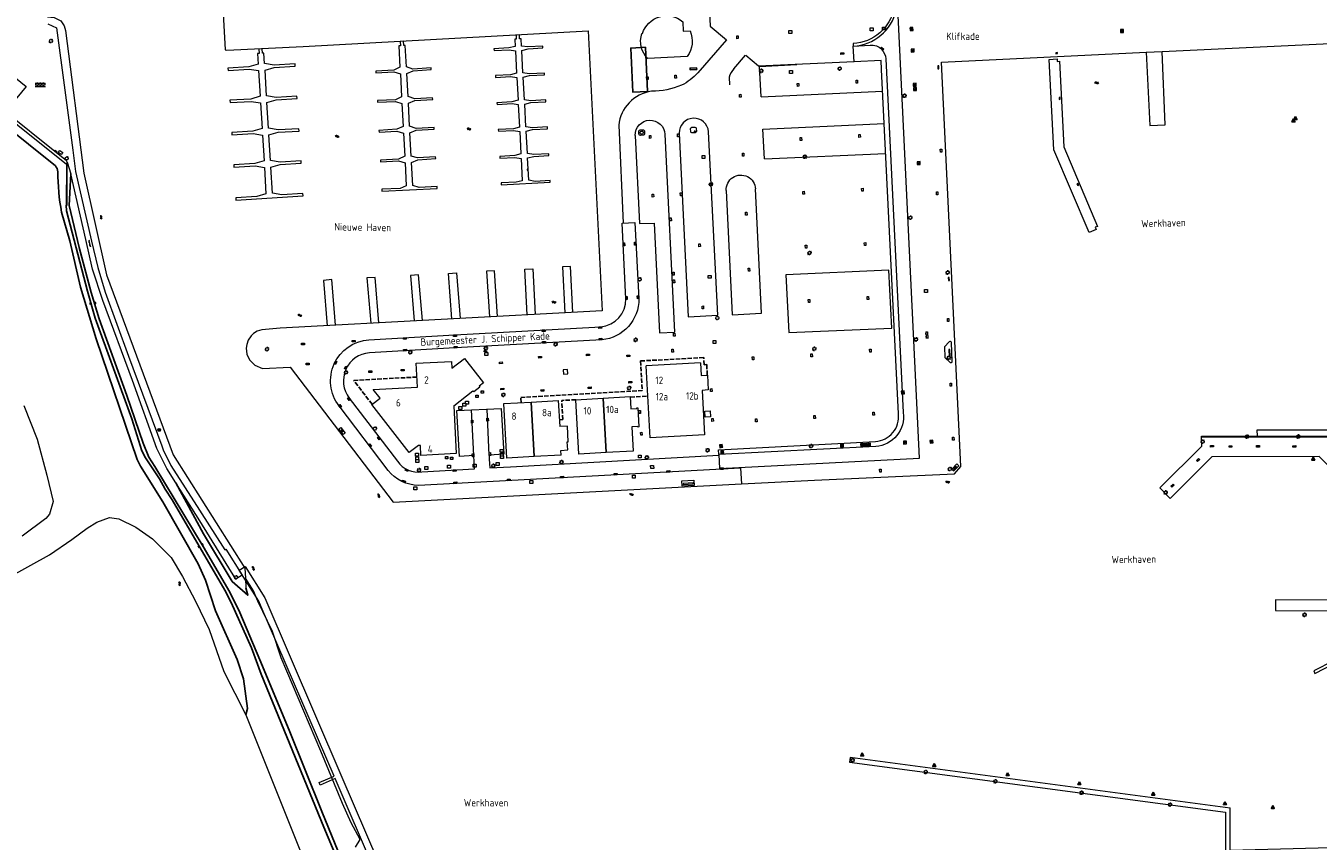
# Model space of a CAD drawing. Extents: x 168769 to 512904, y 516715 to 1559940.
# Tile 51 of 186: x 169092 to 169532, y 518942 to 519219. Entities that reach past the tile are written whole.
import ezdxf

# ---------------------------------------------------------------- set-up
doc = ezdxf.new("R2010")
doc.units = 0
doc.header["$MEASUREMENT"] = 0
doc.linetypes.add('OVERBOUW', pattern=[2, 1.5, -0.5])
doc.layers.get('0').update_dxf_attribs({"linetype": 'CONTINUOUS'})
for name, color, linetype, lineweight in [('+Overig_opstal_BWT', 4, 'CONTINUOUS', 0), ('B01_HOOFDGEBOUW', 10, 'CONTINUOUS', 0), ('B02_bijgebouw', 12, 'CONTINUOUS', 0), ('B04_KUNSTWERK', 32, 'CONTINUOUS', 0), ('B07_scheidingsmuur', 14, 'CONTINUOUS', 25), ('B51_Luifel', 7, 'OVERBOUW', 25), ('Q04_wegmarkering', 7, 'CONTINUOUS', 0), ('Q07_KADEMUUR', 7, 'CONTINUOUS', 0), ('Q10_steiger', 7, 'CONTINUOUS', 0), ('Q12_afval_apart_plaats', 7, 'CONTINUOUS', 0), ('Q21_LANTAARNPAAL', 7, 'CONTINUOUS', 18), ('Q23_kolk', 7, 'CONTINUOUS', 18), ('Q28_rioolput', 7, 'CONTINUOUS', 18), ('Q39_overig_puntvormig_object', 7, 'CONTINUOUS', 18), ('Q723_RIOOLPUT_DWA', 32, 'CONTINUOUS', 18), ('Q92_BRANDKRAAN', 7, 'CONTINUOUS', 0), ('Q96_STRAATKOLK', 7, 'CONTINUOUS', 0), ('S02_symb_open_verh', 7, 'CONTINUOUS', 13), ('T03_HEK', 34, 'CONTINUOUS', 0), ('V00_kant_verharding', 252, 'CONTINUOUS', 0), ('V02_Kant_open_verh', 253, 'CONTINUOUS', 0), ('W00_KANT_WATER', 140, 'CONTINUOUS', 0)]:
    doc.layers.add(name, color=color, linetype=linetype, lineweight=lineweight)
for name, color, linetype in [('Q32_DUCDALF', 7, 'CONTINUOUS'), ('Q70_schakel_verdeelkast', 32, 'CONTINUOUS'), ('S04_Talud', 7, 'CONTINUOUS'), ('S05_Water', 132, 'CONTINUOUS'), ('T20_TALUD', 34, 'CONTINUOUS'), ('VERVALLEN-oud', 5, 'CONTINUOUS'), ('Z02_Huisnummer', 253, 'CONTINUOUS'), ('Z06_STRAATNAAM', 7, 'CONTINUOUS'), ('Z07_WATERLOOPNAAM', 7, 'CONTINUOUS')]:
    doc.layers.add(name, color=color, linetype=linetype)
doc.styles.add('ISOCP', font='isocp.shx', dxfattribs={"height": 1.8})

# ---------------------------------------------------------------- blocks, each defined once
blk = doc.blocks.new('Q21')
at = {"color": 0}
for points in [[(-1.5, 0), (-1, 0)], [(-1.06, 1.06), (-0.71, 0.71)], [(0, 1.5), (0, 1)], [(1.06, 1.06), (0.71, 0.71)], [(1.5, 0), (1, 0)], [(-1.06, -1.06), (-0.71, -0.71)], [(0, -1.5), (0, -1)], [(1.06, -1.06), (0.71, -0.71)]]:
    blk.add_lwpolyline(points, dxfattribs=at)
blk.add_circle((0, 0), 1, dxfattribs=at)
blk = doc.blocks.new('Q28')
at = {"color": 0}
blk.add_lwpolyline([(1, 1), (1, -1), (-1, -1), (-1, 1)], close=True, dxfattribs=at)
blk = doc.blocks.new('Q23')
at = {"color": 0}
blk.add_lwpolyline([(0.99, -0.5), (-0.99, -0.5), (-0.99, 0.5), (0.99, 0.5), (0.99, -0.5)], dxfattribs=at)
blk = doc.blocks.new('Q96')
for p, q in [((-1, 0.88), (1, 0.88)), ((-1, 0.75), (1, 0.75)), ((-1, 0.63), (1, 0.63)), ((-1, 0.5), (1, 0.5)), ((-1, 0.38), (1, 0.38)), ((-1, 0.25), (1, 0.25)), ((-1, 0.12), (1, 0.12))]:
    blk.add_line(p, q)
at = {"color": 0}
blk.add_lwpolyline([(1, 1), (1, 0), (-1, 0), (-1, 1), (1, 1)], dxfattribs=at)
blk = doc.blocks.new('Q92')
at = {"color": 0}
blk.add_ellipse((0, 0), major_axis=(-0.991, 0), ratio=0.499983, start_param=1.570796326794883, end_param=7.853981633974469, dxfattribs=at)
blk = doc.blocks.new('S05')
at = {"color": 0}
for p, q in [((0.08, 0.3), (0.38, 0.59)), ((0.11, -0.19), (0.41, 0.09)), ((0.38, 0.59), (0.68, 0.71)), ((0.41, 0.09), (0.71, 0.21)), ((0.68, 0.71), (1.01, 0.62)), ((0.71, 0.21), (1.02, 0.12)), ((1.01, 0.62), (1.33, 0.37)), ((1.02, 0.12), (1.36, -0.12)), ((1.33, 0.37), (1.66, 0.13)), ((1.66, 0.13), (1.97, 0.04)), ((1.97, 0.04), (2.28, 0.16)), ((2.28, 0.16), (2.58, 0.44)), ((1.36, -0.12), (1.68, -0.37)), ((1.68, -0.37), (2, -0.46)), ((2, -0.46), (2.31, -0.33)), ((2.31, -0.33), (2.61, -0.05))]:
    blk.add_line(p, q, dxfattribs=at)
blk = doc.blocks.new('S04')
at = {"color": 0}
for p, q in [((0, 0.5), (0.5, 0.5)), ((0, 0.25), (1, 0.25)), ((0, 0), (0.5, 0)), ((0, -0.25), (1, -0.25)), ((0, -0.5), (0.5, -0.5))]:
    blk.add_line(p, q, dxfattribs=at)
blk = doc.blocks.new('S026')
for p, q in [((0, 0), (4.4, 0)), ((0.2, 0.5), (0.2, 0)), ((1.2, 0), (1.2, -0.5)), ((2.2, 0.5), (2.2, 0)), ((3.2, 0), (3.2, -0.5)), ((4.2, 0.5), (4.2, 0))]:
    blk.add_line(p, q)
blk = doc.blocks.new('S022')
at = {"color": 0}
for p, q in [((0.01, 1.15), (0.31, 1.15)), ((0.31, -2.3), (0.31, 2.3)), ((0.31, 2.1), (1.51, 2.1)), ((0.31, 0), (1.51, 0)), ((1.51, -2.3), (1.51, 2.3)), ((1.51, 1.05), (1.81, 1.05)), ((0.01, -1.15), (0.31, -1.15)), ((0.31, -2.1), (1.51, -2.1)), ((1.51, -1.05), (1.81, -1.05))]:
    blk.add_line(p, q, dxfattribs=at)
blk = doc.blocks.new('Q32')
at = {"color": 0}
blk.add_line((0, 1), (0, -1), dxfattribs=at)
blk.add_lwpolyline([(0, 1), (1, -1), (-1, -1)], close=True, dxfattribs=at)
blk = doc.blocks.new('S024')
at = {"color": 0}
for p, q in [((0, 1.2), (6.7, 1.2)), ((0, 0), (6.7, 0)), ((0.2, 1.2), (0.2, 0)), ((1.25, 1.5), (1.25, 1.2)), ((1.25, 0), (1.25, -1.2)), ((2.3, 1.2), (2.3, 0)), ((3.35, 1.5), (3.35, 1.2)), ((3.35, 0), (3.35, -1.2)), ((4.4, 1.2), (4.4, 0)), ((5.45, 1.5), (5.45, 1.2)), ((5.45, 0), (5.45, -1.2)), ((6.5, 1.2), (6.5, 0)), ((0, -1.2), (6.7, -1.2)), ((0.2, -1.2), (0.2, -1.5)), ((2.3, -1.2), (2.3, -1.5)), ((4.4, -1.2), (4.4, -1.5)), ((6.5, -1.2), (6.5, -1.5))]:
    blk.add_line(p, q, dxfattribs=at)
blk = doc.blocks.new('Q12')
at = {"color": 0}
for points in [[(-0.8, -0.8), (-0.8, 0.8)], [(-0.8, 0.8), (0.8, 0.8)], [(-0.8, -0.8), (-0.8, 0.8)], [(-0.8, 0.8), (0.8, 0.8)], [(0.8, 0.8), (0.8, -0.8)], [(0.8, 0.8), (0.8, -0.8)], [(0.8, -0.8), (-0.8, -0.8)], [(0.8, -0.8), (-0.8, -0.8)]]:
    blk.add_lwpolyline(points, dxfattribs=at)
blk.add_circle((0, 0), 0.8, dxfattribs=at)
blk = doc.blocks.new('Q39')
at = {"color": 0}
blk.add_lwpolyline([(-0.8, -0.6), (0.8, -0.6), (0, 1)], close=True, dxfattribs=at)
blk.add_circle((0, 0), 1, dxfattribs=at)
blk = doc.blocks.new('Q723')
for points in [[(-1, 1), (1, -1)], [(-1, -1), (1, 1)], [(-1, -1), (1, -1), (1, 1), (-1, 1), (-1, -1)], [(0.8, 0.8), (-0.8, 0.8)], [(0.6, 0.6), (-0.6, 0.6)], [(0.4, 0.4), (-0.4, 0.4)], [(0.2, 0.2), (-0.2, 0.2)], [(0.8, -0.8), (-0.8, -0.8)], [(0.6, -0.6), (-0.6, -0.6)], [(0.4, -0.4), (-0.4, -0.4)], [(0.2, -0.2), (-0.2, -0.2)]]:
    blk.add_lwpolyline(points)

msp = doc.modelspace()

# ---------------------------------------------------------------- linework, layer by layer
at = {"layer": '+Overig_opstal_BWT'}
for points in [[(169442.7, 519210.34), (169442.73, 519209.99), (169443.34, 519210.03), (169443.32, 519210.38), (169442.7, 519210.34)], [(169402.62, 519204.83), (169402.97, 519204.85), (169402.94, 519205.87), (169402.59, 519205.85), (169402.62, 519204.83)], [(169443.86, 519194.45), (169444.21, 519194.48), (169444.16, 519195.1), (169443.81, 519195.07), (169443.86, 519194.45)], [(169102.17, 519176.89), (169102.42, 519177.21), (169103.04, 519176.75), (169102.8, 519176.43), (169102.17, 519176.89)], [(169103.47, 519176.37), (169104, 519177.11), (169104.97, 519176.41), (169104.42, 519175.67), (169103.47, 519176.37)], [(169450.19, 519165.2), (169450.5, 519165.36), (169450.22, 519165.89), (169449.91, 519165.73), (169450.19, 519165.2)], [(169406.19, 519132.86), (169406.54, 519132.88), (169406.48, 519133.9), (169406.13, 519133.88), (169406.19, 519132.86)], [(169406.47, 519106.98), (169406.82, 519107), (169406.71, 519109.39), (169406.36, 519109.37), (169406.47, 519106.98)], [(169275.18, 519102.49), (169275.24, 519101.01), (169276.73, 519101.06), (169276.67, 519102.54), (169275.18, 519102.49)], [(169199.99, 519082.12), (169199.67, 519081.88), (169200.05, 519081.36), (169200.38, 519081.6), (169199.99, 519082.12)], [(169407.94, 519068.81), (169408.19, 519068.57), (169408.95, 519069.39), (169408.69, 519069.63), (169407.94, 519068.81)], [(169315.98, 519063.82), (169315.99, 519063.47), (169319.37, 519063.61), (169319.35, 519063.97), (169315.98, 519063.82)]]:
    msp.add_lwpolyline(points, dxfattribs=at)
at = {"layer": 'B01_HOOFDGEBOUW'}
msp.add_lwpolyline([(169303.97, 519208.32, -0.283531), (169301.94, 519216.82), (169302.16, 519216.84, -0.538622), (169315.88, 519220.89), (169316.03, 519217.63), (169318.38, 519217.77, -0.26407), (169317.35, 519209.08), (169303.97, 519208.32)], format="xyb", dxfattribs=at)
msp.add_lwpolyline([(169084.72, 519205.17), (169092.53, 519198.88), (169086.25, 519191.08), (169078.44, 519197.35)], close=True, dxfattribs=at)
for points in [[(169210.61, 519095.81), (169225.61, 519096.58), (169225.2, 519104.68), (169237.22, 519105.31), (169237.34, 519102.96), (169241.63, 519106.3), (169248.05, 519098.06)], [(169321.9, 519104.79), (169303.39, 519103.76)], [(169322.43, 519095.47), (169323.29, 519080.3), (169304.78, 519079.27), (169303.39, 519103.76)], [(169321.9, 519104.79), (169322.15, 519100.52), (169324.21, 519100.63), (169324.5, 519095.59), (169322.43, 519095.47)], [(169248.05, 519098.06), (169246.57, 519096.91), (169246.83, 519096.58), (169244.75, 519094.96), (169244.49, 519095.29)], [(169237.99, 519090.22), (169238.83, 519073.96), (169226.79, 519073.34), (169226.62, 519076.73), (169225.94, 519076.7), (169222.82, 519074.28), (169210.1, 519090.6), (169212.94, 519092.82), (169210.61, 519095.81)], [(169237.99, 519090.22), (169244.49, 519095.29)], [(169289.78, 519074.3), (169280.52, 519073.78), (169279.48, 519092.29), (169288.74, 519092.82)], [(169288.74, 519092.82), (169298, 519093.34)], [(169298, 519093.34), (169298.23, 519089.2), (169300.23, 519089.31), (169300.22, 519089.51), (169300.54, 519089.53), (169300.91, 519083.02), (169300.59, 519083), (169300.58, 519083.2), (169298.57, 519083.09)], [(169265.27, 519072.93), (169256.02, 519072.41), (169255, 519090.94), (169264.25, 519091.45)], [(169264.25, 519091.45), (169273.5, 519091.97), (169273.99, 519083.12)], [(169323.33, 519088.39), (169325.19, 519088.51), (169325.31, 519086.45), (169323.46, 519086.36), (169323.33, 519088.39)], [(169274.53, 519073.45), (169274.44, 519075.05), (169276.73, 519075.18), (169276.58, 519077.97), (169276.92, 519077.99), (169276.62, 519083.26), (169273.99, 519083.12)], [(169298.57, 519083.09), (169299.03, 519074.82)], [(169274.53, 519073.45), (169265.27, 519072.93)], [(169299.03, 519074.82), (169289.78, 519074.3)]]:
    msp.add_lwpolyline(points, dxfattribs=at)
at = {"layer": 'B02_bijgebouw'}
for points in [[(169320.19, 519183.61), (169319.7, 519183.59), (169319.71, 519183.29), (169320.2, 519183.32), (169320.19, 519183.61)], [(169262.98, 519170.33), (169263.23, 519170.33), (169263.22, 519170.73), (169262.97, 519170.73), (169262.98, 519170.33)], [(169199.99, 519082.12), (169199.67, 519081.88), (169200.05, 519081.36), (169200.38, 519081.6), (169199.99, 519082.12)], [(169315.98, 519063.82), (169315.99, 519063.47), (169319.37, 519063.61), (169319.35, 519063.97), (169315.98, 519063.82)]]:
    msp.add_lwpolyline(points, dxfattribs=at)
at = {"layer": 'B04_KUNSTWERK'}
for points in [[(169056.48, 519212.24), (169106.22, 519172.4), (169106.21, 519158.47), (169106.51, 519158.46), (169106.52, 519173.11), (169106.24, 519173.51), (169056.92, 519213.05)], [(169473.4, 519210.55), (169474.72, 519185.58), (169479.96, 519185.84), (169478.85, 519210.76)], [(169532.33, 519072.92), (169495.78, 519072.87), (169481.59, 519058.72), (169478.06, 519062.27), (169492.33, 519076.51), (169492.3, 519079.86), (169541.47, 519079.92), (169541.47, 519078.96), (169541.63, 519078.96), (169541.61, 519063.61), (169532.33, 519072.92)], [(169492.3, 519079.57), (169541.46, 519079.6)]]:
    msp.add_lwpolyline(points, dxfattribs=at)
at = {"layer": 'B07_scheidingsmuur'}
for points in [[(169288.74, 519092.82), (169289.78, 519074.3)], [(169264.25, 519091.45), (169265.27, 519072.93)]]:
    msp.add_lwpolyline(points, dxfattribs=at)
at = {"layer": 'B51_Luifel'}
for points in [[(169301.5, 519105.46), (169323, 519106.65)], [(169323.14, 519104.16), (169323, 519106.65)], [(169301.5, 519105.46), (169302.06, 519095.37)], [(169323.14, 519104.16), (169324.01, 519104.21), (169324.21, 519100.63)], [(169225.44, 519099.98), (169203.9, 519098.87)], [(169210.25, 519090.72), (169203.9, 519098.87)], [(169260.84, 519091.26), (169260.74, 519093.05), (169302.06, 519095.37)], [(169298.01, 519093.14), (169303.98, 519093.48)], [(169273.86, 519085.48), (169275.06, 519085.54), (169274.7, 519092.03)], [(169279.48, 519092.29), (169274.7, 519092.03)]]:
    msp.add_lwpolyline(points, dxfattribs=at)
at = {"layer": 'Q04_wegmarkering'}
for points in [[(169324.41, 519235.53), (169325.15, 519219.38), (169330.73, 519214.74), (169320.95, 519203.53)], [(169333.25, 519204.9), (169337.22, 519209.5)], [(169342.57, 519195.33), (169341.94, 519205.67), (169354.68, 519206.27)], [(169331.66, 519202.04), (169331.73, 519199.45)], [(169342.57, 519195.33), (169383.82, 519197.22)], [(169294.07, 519185.63), (169295.6, 519152.39)], [(169343.11, 519184.32), (169384.35, 519186.22)], [(169299.66, 519182.2), (169301.14, 519152.18)], [(169309.8, 519182.58), (169313.02, 519115.28)], [(169314.62, 519182.99), (169317.7, 519120.46)], [(169317.7, 519120.46), (169327.74, 519121.01), (169324.62, 519183.45)], [(169343.61, 519174.25), (169343.11, 519184.32)], [(169343.61, 519174.25), (169384.85, 519176)], [(169330.64, 519163.43), (169332.71, 519121.14), (169342.68, 519121.76), (169340.59, 519163.99)], [(169301.14, 519152.18), (169306.1, 519152.4), (169307.97, 519115.01), (169313.02, 519115.28)], [(169350.91, 519134.79), (169351.93, 519115.14), (169386.98, 519116.66), (169385.95, 519136.3), (169350.91, 519134.79)], [(169244.76, 519073.26), (169244.05, 519088.81)], [(169250.03, 519073.44), (169249.31, 519089.05)]]:
    msp.add_lwpolyline(points, dxfattribs=at)
for points in [[(169320.95, 519203.53, -0.101465), (169315.43, 519199.28)], [(169333.25, 519204.9, 0.129154), (169331.66, 519202.04)], [(169315.43, 519199.28, -0.108518), (169305.21, 519197.25)], [(169305.21, 519197.25, 0.340685), (169294.07, 519185.63)], [(169299.66, 519182.2, -0.980274), (169309.8, 519182.58)], [(169324.62, 519183.45, 0.963118), (169314.62, 519182.99)], [(169330.64, 519163.43, -1.005233), (169340.59, 519163.99)]]:
    msp.add_lwpolyline(points, format="xyb", dxfattribs=at)
at = {"layer": 'Q07_KADEMUUR'}
for points in [[(169189.42, 519230.09), (169159.75, 519228.33), (169159.32, 519227.73), (169160.2, 519211.36), (169160.75, 519211.15), (169186.74, 519212.49)], [(169099.8, 519222.5), (169102.04, 519222.33), (169104.3, 519221.18), (169105.48, 519219.45), (169105.91, 519217.93), (169112.21, 519169.33), (169119.89, 519134.82), (169142.5, 519073.51), (169166.97, 519035.01), (169167.14, 519031.56)], [(169186.74, 519212.49), (169283.66, 519217.74), (169288.41, 519122.55), (169178.89, 519116.59), (169172.67, 519116.09), (169171.11, 519115.59), (169169.91, 519114.81), (169169.03, 519113.99), (169168.07, 519112.51), (169167.57, 519111.12), (169167.42, 519109.83), (169167.6, 519107.83), (169168.54, 519105.86), (169170.28, 519104.07), (169172.92, 519102.91), (169182.31, 519103.38), (169217.35, 519057.39), (169335.78, 519063.63)], [(169478.85, 519210.76), (169536, 519213.42)], [(169360.68, 519064.94), (169408.26, 519067.12), (169410.41, 519069.56), (169403.86, 519207.15), (169473.4, 519210.55)], [(169473.4, 519210.55), (169478.85, 519210.76)], [(169335.78, 519063.63), (169360.68, 519064.94)], [(169167.14, 519031.56), (169167.31, 519028.25)]]:
    msp.add_lwpolyline(points, dxfattribs=at)
at = {"layer": 'Q10_steiger'}
for points in [[(169259.14, 519216.32), (169259.21, 519214.97), (169258.7, 519214.93), (169258.86, 519212.5), (169256.75, 519211.95), (169251.63, 519211.67), (169251.67, 519211.07), (169256.77, 519211.34), (169258.93, 519210.99), (169259.32, 519203.34), (169257.23, 519202.8), (169252.15, 519202.53), (169252.18, 519201.93), (169257.26, 519202.21), (169259.42, 519201.86), (169259.85, 519194.2), (169257.73, 519193.6), (169252.64, 519193.33), (169252.68, 519192.73), (169257.78, 519193.03), (169259.92, 519192.69), (169260.32, 519185.04), (169258.24, 519184.46), (169253.12, 519184.21), (169253.15, 519183.61), (169258.26, 519183.88), (169260.43, 519183.54), (169260.83, 519175.89), (169258.7, 519175.34), (169253.63, 519175.07), (169253.66, 519174.47), (169258.73, 519174.74), (169260.89, 519174.4), (169261.29, 519166.8), (169259.17, 519166.25), (169254.09, 519166.04), (169254.11, 519165.44), (169270.76, 519166.28), (169270.72, 519166.87), (169265.64, 519166.57), (169263.49, 519166.92), (169263.09, 519174.55), (169265.19, 519175.07), (169270.3, 519175.34), (169270.27, 519175.94), (169265.17, 519175.66), (169263.02, 519176.01)], [(169263.02, 519176.01), (169262.64, 519183.68), (169264.73, 519184.24), (169269.83, 519184.48), (169269.8, 519185.08), (169264.7, 519184.81), (169262.53, 519185.17), (169262.12, 519192.83), (169264.21, 519193.4), (169269.34, 519193.68), (169269.3, 519194.28), (169264.18, 519193.97), (169262.02, 519194.3), (169261.61, 519201.97), (169263.72, 519202.55), (169268.82, 519202.84), (169268.78, 519203.43), (169263.67, 519203.13), (169261.52, 519203.45), (169261.13, 519211.12), (169263.23, 519211.69), (169268.32, 519211.97), (169268.29, 519212.57), (169263.19, 519212.28), (169261.03, 519212.61), (169260.88, 519215.06), (169260.38, 519215.02), (169260.29, 519216.39), (169259.14, 519216.32)], [(169171.67, 519211.54), (169171.77, 519210.05), (169171.23, 519210.07), (169171.44, 519206.48), (169168.32, 519205.56), (169161.19, 519205.09), (169161.22, 519204.27), (169168.34, 519204.75), (169171.55, 519204.25), (169172.13, 519195.52), (169168.94, 519194.58), (169161.86, 519194.18), (169161.9, 519193.39), (169169.02, 519193.79), (169172.26, 519193.24), (169172.8, 519184.53), (169169.64, 519183.59), (169162.5, 519183.16), (169162.55, 519182.36), (169169.71, 519182.83), (169172.89, 519182.24), (169173.48, 519173.53), (169170.36, 519172.64), (169163.15, 519172.2), (169163.2, 519171.4), (169170.39, 519171.84), (169173.61, 519171.28), (169174.1, 519162.37), (169170.98, 519161.45), (169163.86, 519161.01), (169163.91, 519160.21), (169186.71, 519161.61), (169186.66, 519162.41), (169179.52, 519161.99), (169176.28, 519162.51), (169175.78, 519171.42), (169178.95, 519172.36), (169186.08, 519172.77), (169186.04, 519173.57), (169178.9, 519173.14), (169175.66, 519173.65), (169175.12, 519182.4), (169178.27, 519183.3), (169185.38, 519183.7), (169185.33, 519184.49), (169178.21, 519184.09), (169174.98, 519184.64)], [(169174.98, 519184.64), (169174.45, 519193.38), (169177.61, 519194.31), (169184.71, 519194.76), (169184.66, 519195.56), (169177.54, 519195.11), (169174.3, 519195.64), (169173.78, 519204.37), (169176.93, 519205.3), (169184.07, 519205.73), (169184.02, 519206.53), (169176.85, 519206.09), (169173.62, 519206.61), (169173.42, 519210.2), (169172.92, 519210.16), (169172.82, 519211.62), (169171.67, 519211.54)], [(169219.77, 519214.16), (169219.86, 519212.66), (169219.26, 519212.63), (169219.68, 519205.37), (169217.55, 519204.41), (169211.44, 519204.06), (169211.47, 519203.46), (169217.61, 519203.82), (169219.86, 519203.13), (169220.25, 519195.28), (169218.11, 519194.35), (169212, 519194.12), (169212.02, 519193.52), (169218.14, 519193.77), (169220.35, 519193.06), (169220.79, 519185.2), (169218.65, 519184.27), (169212.52, 519183.92), (169212.55, 519183.33), (169218.65, 519183.68), (169220.87, 519182.96), (169221.28, 519175.11), (169219.14, 519174.15), (169213.06, 519173.81), (169213.09, 519173.21), (169219.19, 519173.55), (169221.39, 519172.85), (169221.81, 519165.02), (169219.7, 519164.15), (169213.52, 519163.86), (169213.55, 519163.26), (169232.36, 519164.18), (169232.33, 519164.78), (169226.2, 519164.43), (169224.01, 519165.14), (169223.58, 519172.98), (169225.71, 519173.94), (169231.84, 519174.3), (169231.81, 519174.9), (169225.67, 519174.53), (169223.46, 519175.19), (169223.05, 519183.08), (169225.19, 519184), (169231.32, 519184.29), (169231.29, 519184.89), (169225.14, 519184.59), (169222.95, 519185.29), (169222.57, 519193.16)], [(169222.57, 519193.16), (169224.68, 519194.09), (169230.8, 519194.39), (169230.77, 519194.99), (169224.68, 519194.7), (169222.42, 519195.4), (169222, 519203.24), (169224.16, 519204.21), (169230.29, 519204.58), (169230.26, 519205.18), (169224.1, 519204.79), (169221.89, 519205.48), (169221.45, 519212.75), (169221.02, 519212.74), (169220.92, 519214.22), (169219.77, 519214.16)], [(169440.5, 519208.08), (169443.14, 519208.2), (169443.16, 519207.4), (169444, 519207.42), (169443.99, 519207.42), (169445.43, 519178.32), (169456.91, 519151.25), (169456.13, 519150.95), (169456.45, 519150.18), (169454.05, 519149.16), (169442.1, 519177.33), (169440.5, 519208.08)], [(169262.9, 519121.16), (169262.09, 519136.69), (169264.89, 519136.83), (169265.7, 519121.31)], [(169278.47, 519122.01), (169277.66, 519137.6), (169274.92, 519137.44), (169275.7, 519121.86)], [(169197.76, 519117.62), (169196.49, 519133.16), (169193.69, 519132.89), (169194.97, 519117.47)], [(169212.51, 519118.42), (169211.24, 519133.91), (169208.46, 519133.73), (169209.72, 519118.27)], [(169227.29, 519119.23), (169226.03, 519134.78), (169223.24, 519134.58), (169224.52, 519119.08)], [(169237.32, 519119.77), (169236.13, 519135.24), (169238.94, 519135.45), (169240.14, 519119.93)], [(169252.88, 519120.62), (169251.85, 519136.15), (169249.06, 519135.98), (169250.12, 519120.47)], [(169511.29, 519079.88), (169511.25, 519081.98), (169541.46, 519082.03), (169541.47, 519079.92)], [(169172.51, 519021.78), (169171.63, 519023.78), (169165.02, 519034.26), (169167.06, 519035.52), (169173.73, 519024.89), (169199.54, 518964.69), (169241.81, 518866.3), (169247.74, 518852.47), (169266.86, 518808.03), (169264.75, 518807.18), (169248.91, 518844.19), (169241.06, 518841.05), (169240.69, 518842), (169248.48, 518845.1), (169224.48, 518900.98), (169218.46, 518898.47), (169218.14, 518899.36), (169224.11, 518901.85), (169197.63, 518963.37), (169192.54, 518961.17), (169192.17, 518962.09), (169197.27, 518964.23), (169172.51, 519021.78)], [(169541.4, 519024.08), (169517.4, 519024.23), (169517.38, 519020.58), (169541.38, 519020.47)], [(169537.15, 519003.48), (169530.43, 519000.03), (169530.86, 518999.19), (169537.58, 519002.65), (169537.15, 519003.48)], [(169502.03, 518953.34), (169372.73, 518970.53), (169372.61, 518969.03), (169500.48, 518951.98)], [(169500.48, 518951.98), (169500.47, 518931.17)], [(169553.94, 518938.61), (169555.41, 518938.6), (169555.29, 518940.09), (169553.93, 518940.08), (169553.94, 518950.36), (169552.74, 518950.39), (169552.68, 518940.02), (169549.11, 518940.14), (169502, 518938.96), (169502.05, 518953.46)]]:
    msp.add_lwpolyline(points, dxfattribs=at)
at = {"layer": 'Q70_schakel_verdeelkast'}
msp.add_lwpolyline([(169320.59, 519204.59), (169318.38, 519204.51), (169318.36, 519205.11), (169320.57, 519205.19)], close=True, dxfattribs=at)
at = {"layer": 'T03_HEK'}
msp.add_lwpolyline([(169374.18, 519207.2), (169341.62, 519205.71), (169337.35, 519209.39)], dxfattribs=at)
at = {"layer": 'T20_TALUD'}
for points in [[(169055.98, 519209.19), (169102.48, 519171.81)], [(169172.02, 519003.77), (169165.27, 519019.86), (169161.8, 519026.8), (169152.71, 519042.35), (169136.3, 519069.52), (169134.22, 519072.69), (169132.29, 519077.5), (169126.77, 519093.67), (169117.42, 519119.75), (169114.71, 519128.74), (169110.61, 519144.07), (169107.19, 519158.4), (169107.69, 519169.08)], [(169104.61, 519156.07), (169107.36, 519146.33), (169110.98, 519130.53), (169116.32, 519113.02), (169130.36, 519071.95), (169131.48, 519069.63), (169139.05, 519057.58), (169151.09, 519036.44), (169153.5, 519030.92), (169156.9, 519020.42), (169164.29, 519003.86), (169166.48, 518997.37), (169167.81, 518987.24), (169167.26, 518985.04)], [(169106.21, 519158.47), (169106.27, 519156.57), (169113.45, 519129.16), (169116.07, 519120.05), (169128.49, 519085.74), (169131.93, 519074.94), (169133.17, 519072.52), (169137.91, 519065.36), (169139.86, 519061.9), (169142.18, 519058.24), (169160.07, 519027.51), (169162.22, 519023.27), (169169.16, 519007.83), (169172.53, 518998.95), (169193.76, 518946.89), (169203.54, 518923.6)], [(169143.44, 519063.99), (169152.91, 519046.71), (169162.58, 519030.47), (169167.97, 519025.75), (169167.31, 519028.25)], [(169226.71, 518869.93), (169193.07, 518952.24), (169181.96, 518979.85), (169172.02, 519003.77)]]:
    msp.add_lwpolyline(points, dxfattribs=at)
for points in [[(169102.48, 519171.81, -0.144577), (169103.35, 519169.86)], [(169103.35, 519169.86, 0.050171), (169104.61, 519156.07)]]:
    msp.add_lwpolyline(points, format="xyb", dxfattribs=at)
at = {"layer": 'V00_kant_verharding'}
for points in [[(169328.35, 519068.84), (169396.34, 519072.39), (169388.96, 519225.35, 0.455615)], [(169318.52, 519184.51, -0.374109), (169318.9, 519184.97)], [(169319.98, 519185.02, -0.310926), (169320.43, 519184.62)], [(169300.97, 519182.61), (169300.92, 519183.61, -0.450981), (169301.35, 519184.05), (169302.35, 519184.14, -0.416255), (169302.8, 519183.71), (169302.89, 519182.71, -0.413235), (169302.45, 519182.25), (169301.45, 519182.21, -0.417705), (169300.97, 519182.61)], [(169319.07, 519183.06, -0.418248), (169318.6, 519183.47)], [(169320.49, 519183.58, -0.404391), (169320.1, 519183.12)], [(169335.48, 519068.94), (169257.67, 519064.83), (169226.03, 519063.12, -0.224233), (169215.64, 519068.24), (169198.95, 519090.17, -0.59786), (169209.12, 519112.68), (169236.32, 519114.19), (169287.96, 519117.05, 0.395285), (169296.49, 519126.64), (169295.19, 519152.37), (169299.6, 519152.62), (169300.92, 519126.65, -0.392411), (169288.32, 519112.67), (169236.44, 519109.78), (169209.27, 519108.23, 0.597255), (169202.43, 519092.85), (169218.83, 519071.32, 0.290178), (169227.11, 519067.75), (169244.99, 519068.79), (169244.76, 519073.26), (169239.89, 519072.98), (169239.07, 519088.58), (169254.15, 519089.28), (169255.01, 519073.75), (169250.03, 519073.44), (169250.07, 519072.09), (169250.2, 519069.07), (169257.25, 519069.46), (169328.16, 519073.41)], [(169407.2, 519111.74, 0.600631), (169406.45, 519112)], [(169406.8, 519104.99, 0.540377), (169407.52, 519105.29)]]:
    msp.add_lwpolyline(points, format="xyb", dxfattribs=at)
for points in [[(169099.92, 519220.14), (169102.83, 519218.85), (169105.72, 519197.6), (169108.41, 519177.21), (169109.34, 519169.89), (169114.8, 519146.22), (169116.92, 519137.24), (169119.45, 519128.89), (169127.4, 519107.14), (169138.67, 519076.6), (169139.15, 519075.25), (169141.74, 519069.89), (169151.46, 519054.76)], [(169318.9, 519184.97), (169319.98, 519185.02)], [(169318.6, 519183.47), (169318.52, 519184.51)], [(169320.1, 519183.12), (169319.07, 519183.06)], [(169320.43, 519184.62), (169320.49, 519183.58)], [(169106.52, 519173.11), (169107.69, 519169.08)], [(169128.69, 519098.86), (169118.6, 519126.06), (169115.08, 519136.65), (169112.87, 519146.83), (169107.69, 519169.08)], [(169406.45, 519112), (169404.85, 519110.23), (169405, 519106.6), (169406.8, 519104.99)], [(169407.52, 519105.29), (169407.2, 519111.74)], [(169143.44, 519063.99), (169140.34, 519068.9), (169137.02, 519075.64), (169128.69, 519098.86)], [(169201.01, 519080.93), (169200.31, 519080.42), (169198.84, 519082.33), (169199.54, 519082.83), (169201.01, 519080.93)], [(169328.15, 519073.62), (169328.35, 519068.84)], [(169335.48, 519068.94), (169335.78, 519063.63)], [(169407.4, 519068.71), (169408.05, 519068.09), (169409.74, 519069.82), (169409.09, 519070.45), (169407.4, 519068.71)], [(169151.61, 519051.03), (169143.44, 519063.99)], [(169319.78, 519063.13), (169315.67, 519062.91), (169315.55, 519064.71), (169319.66, 519064.93), (169319.78, 519063.13)], [(169151.46, 519054.76), (169160.14, 519041.26), (169160.46, 519041.47), (169166.05, 519032.56), (169163.9, 519031.25), (169151.61, 519051.03)]]:
    msp.add_lwpolyline(points, dxfattribs=at)
at = {"layer": 'V02_Kant_open_verh'}
msp.add_lwpolyline([(169392.32, 519248.46), (169389.63, 519235.11), (169387.72, 519225.48, -0.343434), (169373.8, 519213.44), (169373.84, 519212.6, 0.336596), (169388.45, 519224.86), (169393.15, 519248.33)], format="xyb", close=True, dxfattribs=at)
msp.add_lwpolyline([(169383.45, 519204.67), (169383.32, 519207.69), (169374.18, 519207.2), (169373.83, 519212.59), (169379.57, 519212.89, -0.227924), (169383.49, 519211.51, -0.173769), (169384.88, 519208.24), (169390.82, 519087.88, -0.434328), (169381.48, 519076.39), (169328.15, 519073.62), (169328.04, 519075.18), (169381.35, 519078.08, 0.434236), (169389.17, 519087.51), (169383.45, 519204.67)], format="xyb", dxfattribs=at)
at = {"layer": 'VERVALLEN-oud'}
msp.add_lwpolyline([(169303.88, 519197.16), (169298.86, 519196.94), (169298.15, 519211.89), (169303.14, 519212.19), (169303.88, 519197.16)], dxfattribs=at)
at = {"layer": 'W00_KANT_WATER'}
for points in [[(169091.76, 519090.36), (169096.25, 519078.81), (169099.63, 519066.67), (169101.71, 519057.67), (169100.52, 519053.33), (169099.25, 519051.89), (169091.15, 519045.83)], [(169086.81, 519031.91), (169100.47, 519039.51), (169108.04, 519044.71), (169113.33, 519048.58), (169116.57, 519050.67), (169120.84, 519052.26), (169124.05, 519051.77), (169129.87, 519048.92), (169135.48, 519044.98), (169141.83, 519038.6), (169145.7, 519032.13), (169150.13, 519023.78), (169154.77, 519014.06), (169159.76, 518999.81), (169167.26, 518985.04), (169189.89, 518928.42)], [(169204.52, 518940.06), (169206.09, 518942.61), (169203.05, 518948.35), (169200.08, 518954.86), (169192.82, 518972.75), (169179.27, 519004.48), (169176.34, 519013.38), (169171.29, 519023.77), (169169.88, 519027.31), (169167.14, 519031.56)]]:
    msp.add_lwpolyline(points, dxfattribs=at)

# ---------------------------------------------------------------- block references
at = {"layer": 'Q12_afval_apart_plaats', "xscale": 0.5, "yscale": 0.5}
for p in [(169245.92, 519093.45), (169247.72, 519094.87), (169235.58, 519072.58), (169237.22, 519072.38)]:
    msp.add_blockref('Q12', p, dxfattribs=at)
at = {"layer": 'Q21_LANTAARNPAAL', "xscale": 0.5, "yscale": 0.5}
for p in [(169100.96, 519214.31), (169342.53, 519204.18), (169369.24, 519204.94), (169391.26, 519195.68), (169301.89, 519183.14), (169106.34, 519174.38), (169357.36, 519174.93), (169325.41, 519165.58), (169393.26, 519154.19), (169358.96, 519142.21), (169301.2, 519133.21), (169405.92, 519135.57), (169327.61, 519120.08), (169174.46, 519109.49), (169248.89, 519109.83), (169272.61, 519111.17), (169299.8, 519112.66), (169360.59, 519109.59), (169395.21, 519112.77), (169223.18, 519108.43), (169406.33, 519106.55), (169201.31, 519101.58), (169297.62, 519096.28), (169254.85, 519093.93), (169211.17, 519082.44), (169507.68, 519079.73), (169525.17, 519079.76), (169324.28, 519075.1), (169359.53, 519076.51), (169492.65, 519078.01), (169274.61, 519071.05), (169303.63, 519072.64), (169226.17, 519068.32), (169251.4, 519069.78), (169406.67, 519068.72), (169480.05, 519060.73), (169163.95, 519031.88), (169527.31, 519019.1), (169373.59, 518969.66), (169398.48, 518965.64), (169422.17, 518962.46), (169451.47, 518958.56), (169481.59, 518954.53)]:
    msp.add_blockref('Q21', p, dxfattribs=at)
at = {"layer": 'Q23_kolk'}
for p, xscale, yscale, rotation in [((169334.46, 519215.61), 0.4999999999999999, 0.4999999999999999, 272.8451902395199), ((169370.12, 519210.04), 0.4999999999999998, 0.4999999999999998, 183.3184043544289), ((169313.4, 519202.19), 0.5, 0.5, 272.8652657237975), ((169303.82, 519201.65), 0.4999999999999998, 0.4999999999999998, 272.868131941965), ((169355.06, 519199.38), 0.5, 0.5, 272.8080530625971), ((169375.05, 519200.48), 0.5, 0.5, 272.8108622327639), ((169335.41, 519195.68), 0.5, 0.5, 272.8108622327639), ((169304.77, 519181.71), 0.5, 0.5, 272.8080530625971), ((169314.32, 519182.2), 0.5, 0.5, 272.8080530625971), ((169356.04, 519180.99), 0.5, 0.5, 272.8080530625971), ((169376.01, 519182.03), 0.5, 0.5, 272.8652657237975), ((169336.4, 519175.65), 0.5, 0.5, 272.865265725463), ((169403.7, 519177.01), 0.4999999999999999, 0.4999999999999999, 272.1976310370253), ((169356.95, 519162.69), 0.4999999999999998, 0.4999999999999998, 272.868131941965), ((169376.96, 519163.71), 0.5, 0.5, 272.8652657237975), ((169402.38, 519162.49), 0.5, 0.5, 271.5947301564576), ((169305.7, 519161.75), 0.5, 0.5, 272.8080530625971), ((169315.29, 519162.18), 0.5, 0.5, 272.8652657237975), ((169311.72, 519153.65), 0.5, 0.5, 272.865265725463), ((169337.44, 519155.57), 0.5, 0.5, 272.8080530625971), ((169321.57, 519144.85), 0.5, 0.5, 272.8080530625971), ((169377.84, 519145.21), 0.5, 0.5, 272.8080530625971), ((169357.81, 519144.34), 0.5, 0.5, 272.865265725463), ((169338.38, 519136.51), 0.5, 0.5, 272.8652657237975), ((169312.71, 519135.18), 0.5, 0.5, 272.8080530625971), ((169312.85, 519132.56), 0.5, 0.5, 272.8080530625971), ((169322.68, 519123.68), 0.5, 0.5, 272.8080530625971), ((169358.8, 519125.85), 0.5, 0.5, 272.8108622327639), ((169378.81, 519126.91), 0.5, 0.5, 272.8080530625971), ((169406.11, 519119.38), 0.4999999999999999, 0.4999999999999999, 93.27540264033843), ((169312.94, 519114.42), 0.5, 0.5, 272.8080530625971), ((169267.35, 519106.74), 0.5, 0.5, 3.364846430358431), ((169283.62, 519107.54), 0.4999999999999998, 0.4999999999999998, 183.3470137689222), ((169297.39, 519107.16), 0.5, 0.5, 3.234990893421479), ((169312.4, 519108.95), 0.5, 0.5, 272.8080530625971), ((169339.75, 519106.35), 0.5, 0.5, 272.8652657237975), ((169359.69, 519107.41), 0.5, 0.5, 272.8080530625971), ((169379.66, 519108.95), 0.5, 0.5, 272.865265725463), ((169254, 519104.83), 0.4999999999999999, 0.4999999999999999, 4.065091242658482), ((169298.04, 519098.24), 0.5000000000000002, 0.5000000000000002, 183.1931043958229), ((169407.02, 519097.38), 0.5, 0.5, 92.84519024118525), ((169254.48, 519095.93), 0.5, 0.5, 3.062857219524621), ((169268.14, 519095.45), 0.5, 0.5, 3.477124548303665), ((169284.17, 519096.37), 0.5, 0.5, 3.784418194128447), ((169325.54, 519095.55), 0.5, 0.5, 272.865265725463), ((169301.24, 519088.09), 0.4999999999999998, 0.4999999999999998, 273.6636279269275), ((169244.23, 519084.85), 0.4999999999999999, 0.4999999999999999, 92.80849787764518), ((169249.48, 519085.54), 0.4999999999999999, 0.4999999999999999, 272.7336319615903), ((169326.02, 519085.43), 0.5, 0.5, 272.865265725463), ((169340.83, 519085.26), 0.5, 0.5, 272.8108622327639), ((169360.7, 519086.43), 0.5, 0.5, 272.8080530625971), ((169380.75, 519087.53), 0.5, 0.5, 272.8080530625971), ((169301.77, 519080.69), 0.4999999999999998, 0.4999999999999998, 273.6636279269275), ((169407.84, 519079.03), 0.4999999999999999, 0.4999999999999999, 92.88822673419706), ((169495.82, 519076.44), 0.5, 0.5, 180.6875163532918), ((169502.13, 519076.39), 0.5, 0.5, 180.6875163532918), ((169511.5, 519076.41), 0.5, 0.5, 180.6875163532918), ((169523.82, 519076.4), 0.4999999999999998, 0.4999999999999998, 180.6875163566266), ((169244.53, 519073.35), 0.5, 0.5, 272.9698291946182), ((169250.26, 519073.78), 0.5, 0.5, 273.7095010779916), ((169491.12, 519071.77), 0.5, 0.5, 44.27067303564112), ((169383.06, 519068.14), 0.5, 0.5, 272.8080530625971), ((169482.4, 519063.06), 0.4999999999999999, 0.4999999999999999, 44.27067303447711)]:
    msp.add_blockref('Q23', p, dxfattribs=dict(at, xscale=xscale, yscale=yscale, rotation=rotation))
at = {"layer": 'Q23_kolk', "xscale": 0.5, "yscale": 0.5}
for p in [(169186.74, 519111.26), (169203.96, 519112.18), (169188.25, 519104.45), (169209.63, 519101.83), (169220.59, 519102.35)]:
    msp.add_blockref('Q23', p, dxfattribs=at)
at = {"layer": 'Q28_rioolput', "xscale": 0.5, "yscale": 0.5}
for p in [(169352.48, 519217.41), (169380.11, 519218.32), (169384.25, 519218.58), (169352.67, 519203.74), (169322.91, 519174.87), (169324.98, 519134.09), (169398.55, 519129.31), (169326.65, 519111.94), (169249.06, 519107.8), (169240.24, 519089.49), (169241.58, 519090.61), (169242.48, 519091.32), (169254.27, 519074.9), (169225.45, 519073.58), (169225.52, 519072.3), (169225.6, 519071.42), (169252.95, 519070.42), (169254.33, 519073.62), (169254.41, 519072.73), (169301.26, 519072.96), (169228.68, 519069.06), (169236.39, 519069.53), (169245.04, 519069.87), (169299.22, 519066.07), (169224.94, 519062.12), (169264.34, 519064.27)]:
    msp.add_blockref('Q28', p, dxfattribs=at)
at = {"layer": 'Q28_rioolput', "xscale": 0.4999999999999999, "yscale": 0.4999999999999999, "zscale": 0.4999999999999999, "rotation": 2.1743870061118}
msp.add_blockref('Q28', (169305.44, 519069.39), dxfattribs=at)
at = {"layer": 'Q32_DUCDALF', "xscale": 0.5, "yscale": 0.5}
for p in [(169523.53, 519187.3), (169524.22, 519188.11), (169530.28, 519072.26), (169376.87, 518971.62), (169401.38, 518967.98), (169426.34, 518964.89), (169450.73, 518961.83), (169475.86, 518958.24), (169500.23, 518955.03), (169516.53, 518953.74)]:
    msp.add_blockref('Q32', p, dxfattribs=at)
at = {"layer": 'Q39_overig_puntvormig_object', "xscale": 0.5, "yscale": 0.5}
msp.add_blockref('Q39', (169137.79, 519082.03), dxfattribs=at)
at = {"layer": 'Q723_RIOOLPUT_DWA'}
for p, xscale, yscale, rotation in [((169393.66, 519218.41), 0.4999999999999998, 0.4999999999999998, 272.9734275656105), ((169465.25, 519217.73), 0.5, 0.5, 182.6656922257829), ((169394.04, 519211.07), 0.5, 0.5, 273.4192986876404), ((169394.73, 519199.44), 0.4999999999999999, 0.4999999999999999, 274.06631877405), ((169394.84, 519197.96), 0.5, 0.5, 272.8030546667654), ((169396.06, 519172.79), 0.4999999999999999, 0.4999999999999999, 272.6393897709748), ((169390.73, 519094.79), 0.5, 0.5, 95.3831298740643), ((169328.9, 519076.51), 0.4999999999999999, 0.4999999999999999, 280.4885626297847), ((169370.04, 519076.69), 0.5, 0.5, 0.78367042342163), ((169376.84, 519076.78), 0.5, 0.5, 3.42558941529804), ((169377.98, 519076.85), 0.5, 0.5, 3.02520370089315), ((169379.19, 519076.92), 0.5, 0.5, 3.076276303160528), ((169391.45, 519077.71), 0.4999999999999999, 0.4999999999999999, 92.41776377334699), ((169400.43, 519078.01), 0.5000000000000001, 0.5000000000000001, 188.0965371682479), ((169329.29, 519074.4), 0.5, 0.5, 3.224759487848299)]:
    msp.add_blockref('Q723', p, dxfattribs=dict(at, xscale=xscale, yscale=yscale, rotation=rotation))
at = {"layer": 'Q92_BRANDKRAAN', "xscale": 0.5, "yscale": 0.5, "rotation": 171.9612783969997}
msp.add_blockref('Q92', (169248.69, 519108.78), dxfattribs=at)
at = {"layer": 'Q96_STRAATKOLK'}
for p, xscale, yscale, rotation in [((169383.48, 519211.5), 0.5, 0.5, 314.9524238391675), ((169295.58, 519145.14), 0.5, 0.5, 272.866054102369), ((169299.96, 519145.41), 0.5, 0.5, 93.38738132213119), ((169296.48, 519126.9), 0.4999999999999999, 0.4999999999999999, 271.7588667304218), ((169300.89, 519127.17), 0.4999999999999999, 0.4999999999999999, 91.5849192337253), ((169268.5, 519115.98), 0.5, 0.5, 183.5663854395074), ((169287.75, 519117.04), 0.4999999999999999, 0.4999999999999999, 183.2974131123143), ((169221.3, 519113.36), 0.5, 0.5, 183.7545844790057), ((169238.36, 519114.31), 0.5, 0.5, 183.1677244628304), ((169238.62, 519109.9), 0.5, 0.5, 3.494549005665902), ((169268.7, 519111.58), 0.4999999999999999, 0.4999999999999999, 3.107211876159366), ((169287.9, 519112.65), 0.5, 0.5, 2.995186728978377), ((169221.44, 519108.93), 0.4999999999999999, 0.4999999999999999, 3.252232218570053), ((169197.55, 519104.99), 0.5, 0.5, 242.364980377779), ((169201.48, 519103.07), 0.4999999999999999, 0.4999999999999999, 62.1680846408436), ((169202.55, 519092.68), 0.5, 0.5, 126.9107585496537), ((169199.08, 519090), 0.5, 0.5, 306.5687083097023), ((169212.7, 519079.36), 0.4999999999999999, 0.4999999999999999, 128.6752344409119), ((169209.27, 519076.62), 0.5, 0.5, 307.1891184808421), ((169222.09, 519068.5), 0.4999999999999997, 0.4999999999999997, 152.460012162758), ((169238.27, 519068.4), 0.5, 0.5, 183.423052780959), ((169274.79, 519065.73), 0.5, 0.5, 2.449908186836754), ((169293.03, 519066.7), 0.5, 0.5, 3.026122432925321), ((169310.95, 519067.65), 0.4999999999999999, 0.4999999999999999, 2.926282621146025), ((169329.21, 519068.61), 0.5, 0.5, 2.98064512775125), ((169220.87, 519064.24), 0.5, 0.5, 339.0161835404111), ((169238.49, 519063.79), 0.5, 0.5, 3.086055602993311), ((169256.73, 519064.78), 0.5, 0.5, 3.086055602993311)]:
    msp.add_blockref('Q96', p, dxfattribs=dict(at, xscale=xscale, yscale=yscale, rotation=rotation))
at = {"layer": 'S02_symb_open_verh', "xscale": 0.5, "yscale": 0.5}
msp.add_blockref('S024', (169095.62, 519199.4), dxfattribs=at)
at = {"layer": 'S02_symb_open_verh'}
for name, p, xscale, yscale, rotation in [('S026', (169113.84, 519146.47), 0.4999999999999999, 0.4999999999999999, 282.7608122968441), ('S022', (169399.28, 519114.27), 0.5, 0.5, 183.1653210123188)]:
    msp.add_blockref(name, p, dxfattribs=dict(at, xscale=xscale, yscale=yscale, rotation=rotation))
at = {"layer": 'S04_Talud'}
for p, xscale, yscale, rotation in [((169114.64, 519125.04), 0.5, 0.5, 196.0513481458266), ((169115.79, 519125.16), 0.4999999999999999, 0.4999999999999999, 16.76566553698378), ((169151.45, 519042.35), 0.4999999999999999, 0.4999999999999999, 210.3447459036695), ((169152.36, 519042.93), 0.4999999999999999, 0.4999999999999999, 30.80777184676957)]:
    msp.add_blockref('S04', p, dxfattribs=dict(at, xscale=xscale, yscale=yscale, rotation=rotation))
at = {"layer": 'S05_Water'}
for p, xscale, yscale, rotation in [((169457.25, 519200.22), 0.5000000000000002, 0.5000000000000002, 183.994457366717), ((169197.64, 519181.79), 0.5, 0.5, 2.273055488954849), ((169243.84, 519184.49), 0.4999999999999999, 0.4999999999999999, 183.2105556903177), ((169117.77, 519154.97), 0.5, 0.5, 290.1626039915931), ((169272.76, 519125.56), 0.4999999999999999, 0.4999999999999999, 183.7454815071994), ((169186.3, 519121.05), 0.4999999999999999, 0.4999999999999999, 179.694425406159), ((169406.64, 519064.43), 0.4999999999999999, 0.4999999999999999, 188.0490617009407), ((169212.04, 519060.13), 0.5, 0.5, 303.8277975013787), ((169297.76, 519059.96), 0.5, 0.5, 3.229625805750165), ((169169.4, 519035.42), 0.5, 0.5, 303.4410721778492), ((169144.46, 519030.24), 0.5, 0.5, 289.2260598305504)]:
    msp.add_blockref('S05', p, dxfattribs=dict(at, xscale=xscale, yscale=yscale, rotation=rotation))

# ---------------------------------------------------------------- texts
at = {"layer": 'Z02_Huisnummer', "style": 'ISOCP'}
for s, p in [('2', (169227.92, 519097.76)), ('12', (169306.55, 519097.63)), ('12a', (169306.62, 519092.08)), ('12b', (169316.94, 519092.34)), ('6', (169218.33, 519089.99)), ('8a', (169267.99, 519086.66)), ('10', (169282.11, 519087.24)), ('10a', (169289.8, 519087.71)), ('8', (169257.63, 519085.43)), ('4', (169229.12, 519074.23))]:
    msp.add_text(s, height=2.5, dxfattribs=at).set_placement(p)
at = {"layer": 'Z06_STRAATNAAM', "style": 'ISOCP'}
for s, rotation, p in [('Klifkade', 0.2822, (169405.46, 519214.65)), ('Burgemeester J. Schipper Kade', 2.8672, (169226.75, 519110.6))]:
    msp.add_text(s, height=2.5, rotation=rotation, dxfattribs=at).set_placement(p)
at = {"layer": 'Z07_WATERLOOPNAAM', "style": 'ISOCP'}
for s, rotation, p in [('Nieuwe Haven', 359.0809, (169197.34, 519149.89)), ('Werkhaven', 1.5472, (169471.81, 519150.92)), ('Werkhaven', 0.8597, (169461.72, 519036.63))]:
    msp.add_text(s, height=2.5, rotation=rotation, dxfattribs=at).set_placement(p)
msp.add_text('Werkhaven', height=2.5, dxfattribs=at).set_placement((169241.41, 518953.94))

doc.saveas('drawing.dxf')
